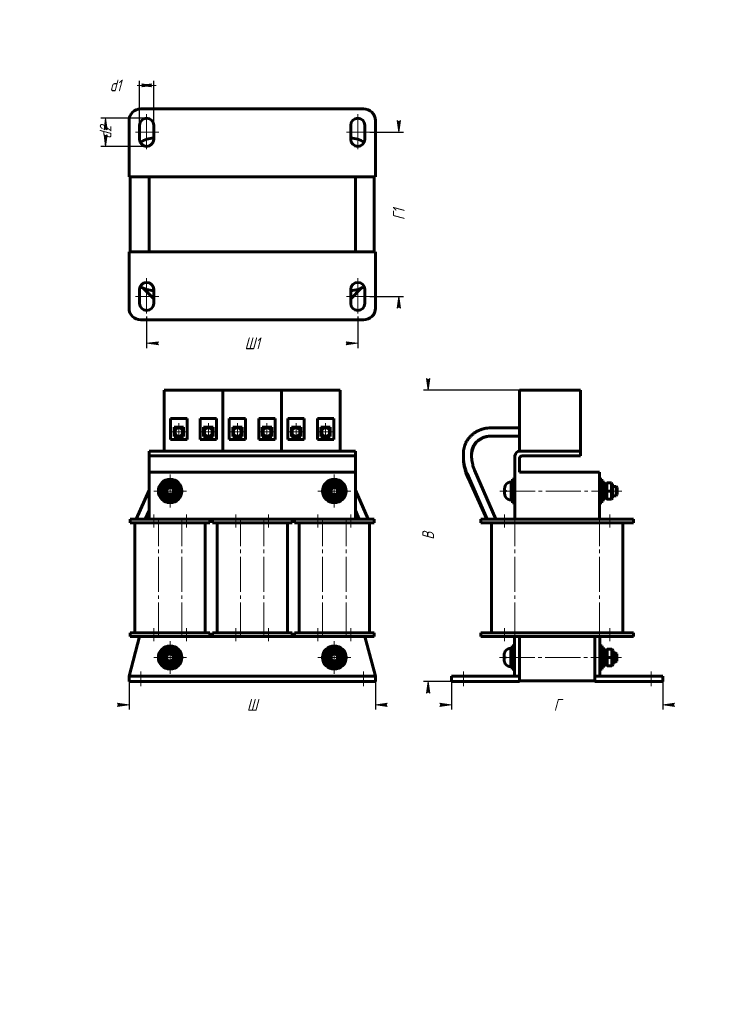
# Model space of a CAD drawing. Header units: millimetres. Extents: x 0 to 297, y 0 to 420.
import ezdxf

# ---------------------------------------------------------------- set-up
doc = ezdxf.new("R2010")
doc.units = ezdxf.units.MM
for name, pattern in [('K5LT_AXLED', [19.5, 15, -1.5, 1.5, -1.5]), ('K5LT_BASIC', [0]), ('K5LT_THIN', [0])]:
    doc.linetypes.add(name, pattern=pattern)
doc.layers.add('Системный слой', color=7, linetype='Continuous')
doc.styles.add('KDIMTEXTSTYLE', font='GOST_AU.SHX', dxfattribs={"width": 0.96, "oblique": 15, "height": 5})
doc.dimstyles.new('KDIMSTYLE (1.00)', dxfattribs={"dimtxt": 5, "dimasz": 1, "dimexe": 2, "dimexo": 0, "dimgap": 1, "dimtad": 1, "dimtxsty": 'KDIMTEXTSTYLE', "dimsah": 1, "dimcen": 0, "dimdle": 1, "dimadec": 0, "dimazin": 0, "dimtfac": 0.667, "dimtmove": 0, "dimatfit": 3, "dimfxl": 1, "dimtvp": 1, "dimtolj": 1, "dimtzin": 0, "dimarcsym": 0})

# ---------------------------------------------------------------- blocks, each defined once
blk = doc.blocks.new('U0')
at = {"layer": 'Системный слой', "color": 30, "linetype": 'K5LT_AXLED', "lineweight": 18, "true_color": 0xff8000}
for q in [(64.13, 154.94), (57.13, 147.94), (71.13, 147.94), (64.13, 140.94)]:
    blk.add_line((64.13, 147.94), q, dxfattribs=at)
blk = doc.blocks.new('U1')
at = {"layer": 'Системный слой', "color": 30, "linetype": 'K5LT_AXLED', "lineweight": 18, "true_color": 0xff8000}
for q in [(64.13, 225.94), (57.13, 218.94), (71.13, 218.94), (64.13, 211.94)]:
    blk.add_line((64.13, 218.94), q, dxfattribs=at)
blk = doc.blocks.new('U2')
at = {"layer": 'Системный слой', "color": 30, "linetype": 'K5LT_AXLED', "lineweight": 18, "true_color": 0xff8000}
for q in [(67.83, 247.89), (64.08, 244.14), (71.58, 244.14), (67.83, 240.39)]:
    blk.add_line((67.83, 244.14), q, dxfattribs=at)
blk = doc.blocks.new('U3')
at = {"layer": 'Системный слой', "color": 30, "linetype": 'K5LT_AXLED', "lineweight": 18, "true_color": 0xff8000}
for q in [(80.43, 247.89), (76.68, 244.14), (84.18, 244.14), (80.43, 240.39)]:
    blk.add_line((80.43, 244.14), q, dxfattribs=at)
blk = doc.blocks.new('U4')
at = {"layer": 'Системный слой', "color": 30, "linetype": 'K5LT_AXLED', "lineweight": 18, "true_color": 0xff8000}
for q in [(92.83, 247.89), (89.08, 244.14), (96.58, 244.14), (92.83, 240.39)]:
    blk.add_line((92.83, 244.14), q, dxfattribs=at)
blk = doc.blocks.new('U5')
at = {"layer": 'Системный слой', "color": 30, "linetype": 'K5LT_AXLED', "lineweight": 18, "true_color": 0xff8000}
for q in [(105.43, 247.89), (101.68, 244.14), (109.18, 244.14), (105.43, 240.39)]:
    blk.add_line((105.43, 244.14), q, dxfattribs=at)
blk = doc.blocks.new('U6')
at = {"layer": 'Системный слой', "color": 30, "linetype": 'K5LT_AXLED', "lineweight": 18, "true_color": 0xff8000}
for q in [(117.83, 247.89), (114.08, 244.14), (121.58, 244.14), (117.83, 240.39)]:
    blk.add_line((117.83, 244.14), q, dxfattribs=at)
blk = doc.blocks.new('U7')
at = {"layer": 'Системный слой', "color": 30, "linetype": 'K5LT_AXLED', "lineweight": 18, "true_color": 0xff8000}
for q in [(130.43, 247.89), (126.68, 244.14), (134.18, 244.14), (130.43, 240.39)]:
    blk.add_line((130.43, 244.14), q, dxfattribs=at)
blk = doc.blocks.new('U8')
at = {"layer": 'Системный слой', "color": 30, "linetype": 'K5LT_AXLED', "lineweight": 18, "true_color": 0xff8000}
for q in [(134.13, 154.94), (127.13, 147.94), (141.13, 147.94), (134.13, 140.94)]:
    blk.add_line((134.13, 147.94), q, dxfattribs=at)
blk = doc.blocks.new('U9')
at = {"layer": 'Системный слой', "color": 30, "linetype": 'K5LT_AXLED', "lineweight": 18, "true_color": 0xff8000}
for q in [(134.13, 225.94), (127.13, 218.94), (141.13, 218.94), (134.13, 211.94)]:
    blk.add_line((134.13, 218.94), q, dxfattribs=at)
blk = doc.blocks.new('KDIMARROW_01')
at = {"layer": 'Системный слой'}
blk.add_hatch(color=0, dxfattribs=at).paths.add_polyline_path([(0, 0), (-5, 0.66), (-4.5, 0), (-5, -0.66)])
at = {"layer": 'Системный слой', "color": 0, "linetype": 'K5LT_THIN', "lineweight": 18}
for p, q in [((-4.5, 0), (-5, 0.66)), ((-5, 0.66), (0, 0)), ((0, 0), (-5, -0.66)), ((-5, -0.66), (-4.5, 0)), ((0, 0), (-1, 0))]:
    blk.add_line(p, q, dxfattribs=at)
blk = doc.blocks.new('KDIMARROW_02')
at = {"layer": 'Системный слой'}
blk.add_hatch(color=0, dxfattribs=at).paths.add_polyline_path([(4.5, 0), (5, 0.66), (0, 0), (5, -0.66)])
at = {"layer": 'Системный слой', "color": 0, "linetype": 'K5LT_THIN', "lineweight": 18}
for p, q in [((0, 0), (-1, 0)), ((5, 0.66), (0, 0)), ((0, 0), (5, -0.66)), ((0, 0), (7, 0)), ((4.5, 0), (5, 0.66)), ((5, -0.66), (4.5, 0))]:
    blk.add_line(p, q, dxfattribs=at)

msp = doc.modelspace()

# ---------------------------------------------------------------- linework, layer by layer
at = {"layer": 'Системный слой', "color": 150, "linetype": 'K5LT_BASIC', "lineweight": 60, "true_color": 0x0080ff}
for p, q in [((51.632, 381.955), (146.632, 381.955)), ((46.632, 352.955), (46.632, 376.955)), ((51.132, 368.955), (51.132, 374.955)), ((57.132, 374.955), (57.132, 368.955)), ((141.132, 368.955), (141.132, 374.955)), ((147.132, 374.955), (147.132, 368.955)), ((151.632, 376.955), (151.632, 352.955)), ((151.632, 352.955), (46.632, 352.955)), ((47.132, 320.955), (47.132, 352.955)), ((55.132, 320.955), (55.132, 352.955)), ((143.132, 352.955), (143.132, 320.955)), ((151.132, 352.955), (151.132, 320.955)), ((46.632, 320.955), (151.632, 320.955)), ((46.632, 296.955), (46.632, 320.955)), ((151.632, 320.955), (151.632, 296.955)), ((51.132, 298.955), (51.132, 304.955)), ((57.132, 300.955), (52.524, 305.58)), ((57.132, 304.955), (57.132, 298.955)), ((141.132, 300.955), (145.74, 305.58)), ((141.132, 298.955), (141.132, 304.955)), ((147.132, 304.955), (147.132, 298.955)), ((146.632, 291.955), (51.632, 291.955)), ((61.632, 235.937), (61.632, 261.937)), ((61.632, 261.937), (86.632, 261.937)), ((86.632, 235.937), (86.632, 261.937)), ((86.632, 235.937), (86.632, 261.937)), ((86.632, 261.937), (111.632, 261.937)), ((111.632, 235.937), (111.632, 261.937)), ((111.632, 261.937), (136.632, 261.937)), ((111.632, 235.937), (111.632, 261.937)), ((136.632, 235.937), (136.632, 261.937)), ((213.162, 235.937), (213.162, 261.937)), ((213.162, 261.937), (239.162, 261.937)), ((239.162, 235.937), (239.162, 261.937)), ((71.332, 249.937), (64.332, 249.937)), ((64.332, 249.937), (64.332, 240.937)), ((71.332, 240.937), (71.332, 249.937)), ((76.932, 249.937), (76.932, 240.937)), ((83.932, 249.937), (76.932, 249.937)), ((83.932, 240.937), (83.932, 249.937)), ((96.332, 249.937), (89.332, 249.937)), ((89.332, 249.937), (89.332, 240.937)), ((96.332, 240.937), (96.332, 249.937)), ((101.932, 249.937), (101.932, 240.937)), ((108.932, 249.937), (101.932, 249.937)), ((108.932, 240.937), (108.932, 249.937)), ((121.332, 249.937), (114.332, 249.937)), ((114.332, 249.937), (114.332, 240.937)), ((121.332, 240.937), (121.332, 249.937)), ((126.932, 249.937), (126.932, 240.937)), ((133.932, 249.937), (126.932, 249.937)), ((133.932, 240.937), (133.932, 249.937)), ((65.832, 246.137), (65.832, 242.137)), ((69.832, 246.137), (65.832, 246.137)), ((66.227, 244.836), (65.832, 243.928)), ((69.832, 242.137), (69.832, 246.137)), ((82.432, 246.137), (78.432, 246.137)), ((78.432, 246.137), (78.432, 242.137)), ((78.691, 244.315), (78.468, 242.137)), ((82.173, 243.959), (81.986, 242.137)), ((82.432, 242.137), (82.432, 246.137)), ((90.832, 246.137), (90.832, 242.137)), ((94.832, 246.137), (90.832, 246.137)), ((91.105, 244.425), (90.832, 242.782)), ((94.558, 243.85), (94.272, 242.137)), ((94.832, 242.137), (94.832, 246.137)), ((107.432, 246.137), (103.432, 246.137)), ((103.432, 246.137), (103.432, 242.137)), ((103.705, 243.849), (103.991, 242.137)), ((107.158, 244.425), (107.432, 242.782)), ((107.432, 242.137), (107.432, 246.137)), ((115.832, 246.137), (115.832, 242.137)), ((119.832, 246.137), (115.832, 246.137)), ((116.091, 243.959), (116.277, 242.137)), ((119.573, 244.315), (119.795, 242.137)), ((119.832, 242.137), (119.832, 246.137)), ((132.432, 246.137), (128.432, 246.137)), ((128.432, 246.137), (128.432, 242.137)), ((132.036, 244.836), (132.432, 243.928)), ((132.432, 242.137), (132.432, 246.137)), ((213.162, 245.887), (200.912, 245.887)), ((64.332, 240.937), (71.332, 240.937)), ((65.832, 242.137), (69.832, 242.137)), ((69.436, 243.439), (68.869, 242.137)), ((76.932, 240.937), (83.932, 240.937)), ((78.432, 242.137), (82.432, 242.137)), ((89.332, 240.937), (96.332, 240.937)), ((90.832, 242.137), (94.832, 242.137)), ((101.932, 240.937), (108.932, 240.937)), ((103.432, 242.137), (107.432, 242.137)), ((114.332, 240.937), (121.332, 240.937)), ((115.832, 242.137), (119.832, 242.137)), ((126.932, 240.937), (133.932, 240.937)), ((128.432, 242.137), (132.432, 242.137)), ((128.827, 243.438), (129.394, 242.137)), ((213.162, 242.387), (200.912, 242.387)), ((55.132, 235.937), (55.132, 233.937)), ((55.132, 235.937), (60.132, 235.937)), ((138.132, 235.937), (60.132, 235.937)), ((61.632, 235.937), (86.632, 235.937)), ((86.632, 235.937), (111.632, 235.937)), ((111.632, 235.937), (136.632, 235.937)), ((138.132, 235.937), (143.132, 235.937)), ((143.132, 233.937), (143.132, 235.937)), ((213.162, 235.937), (234.162, 235.937)), ((234.162, 235.937), (239.162, 235.937)), ((239.162, 235.937), (239.162, 233.937)), ((60.132, 233.937), (55.132, 233.937)), ((55.132, 232.937), (55.132, 233.937)), ((55.132, 226.937), (55.132, 232.937)), ((60.132, 233.937), (138.132, 233.937)), ((143.132, 233.937), (138.132, 233.937)), ((143.132, 233.937), (143.132, 232.937)), ((143.132, 226.937), (143.132, 232.937)), ((189.162, 234.969), (189.162, 233.923)), ((189.162, 233.923), (189.162, 233.552)), ((192.662, 234.969), (192.662, 233.923)), ((211.162, 206.937), (211.162, 233.937)), ((213.162, 226.937), (213.162, 232.937)), ((214.162, 233.937), (234.162, 233.937)), ((239.162, 233.937), (234.162, 233.937)), ((55.132, 206.937), (55.132, 226.937)), ((55.132, 226.937), (143.132, 226.937)), ((143.132, 206.937), (143.132, 226.937)), ((193.951, 227.802), (203.072, 206.937)), ((213.162, 226.937), (247.162, 226.937)), ((247.162, 206.937), (247.162, 226.937)), ((190.744, 226.4), (199.252, 206.937)), ((191.137, 224.54), (199.236, 206.937)), ((209.562, 223.237), (209.562, 214.637)), ((209.562, 223.237), (210.162, 223.237)), ((210.162, 223.937), (211.162, 223.937)), ((210.162, 223.937), (210.162, 213.937)), ((247.162, 223.937), (248.162, 223.937)), ((248.162, 223.937), (248.162, 213.937)), ((248.162, 223.237), (248.762, 223.237)), ((248.762, 223.237), (248.762, 214.637)), ((55.132, 219.357), (49.723, 206.937)), ((62.111, 222.437), (60.09, 218.937)), ((60.09, 218.937), (62.111, 215.437)), ((60.09, 218.937), (60.668, 218.937)), ((62.4, 221.937), (60.668, 218.937)), ((60.668, 218.937), (62.4, 215.937)), ((66.152, 222.437), (62.111, 222.437)), ((62.111, 222.437), (62.4, 221.937)), ((65.864, 221.937), (62.4, 221.937)), ((66.152, 222.437), (65.864, 221.937)), ((67.596, 218.937), (65.864, 221.937)), ((65.864, 215.937), (67.596, 218.937)), ((68.173, 218.937), (66.152, 222.437)), ((66.152, 215.437), (68.173, 218.937)), ((68.173, 218.937), (67.596, 218.937)), ((132.111, 222.437), (130.09, 218.937)), ((130.09, 218.937), (132.111, 215.437)), ((130.09, 218.937), (130.668, 218.937)), ((132.4, 221.937), (130.668, 218.937)), ((130.668, 218.937), (132.4, 215.937)), ((136.152, 222.437), (132.111, 222.437)), ((132.111, 222.437), (132.4, 221.937)), ((135.864, 221.937), (132.4, 221.937)), ((136.152, 222.437), (135.864, 221.937)), ((137.596, 218.937), (135.864, 221.937)), ((135.864, 215.937), (137.596, 218.937)), ((138.173, 218.937), (136.152, 222.437)), ((136.152, 215.437), (138.173, 218.937)), ((138.173, 218.937), (137.596, 218.937)), ((143.132, 219.357), (148.54, 206.937)), ((206.762, 219.187), (206.762, 220.008)), ((206.762, 219.187), (207.145, 219.187)), ((206.762, 217.866), (206.762, 218.687)), ((207.145, 218.687), (206.762, 218.687)), ((207.137, 221.437), (207.145, 221.437)), ((250.262, 222.437), (249.762, 221.937)), ((249.762, 221.937), (249.762, 218.937)), ((249.762, 218.937), (249.762, 215.937)), ((250.262, 218.937), (249.762, 218.937)), ((250.262, 222.437), (252.262, 222.437)), ((250.262, 222.437), (250.262, 218.937)), ((250.262, 218.937), (252.262, 218.937)), ((250.262, 218.937), (250.262, 215.437)), ((252.262, 222.437), (252.262, 218.937)), ((252.262, 222.437), (252.762, 221.937)), ((252.262, 218.937), (252.262, 215.437)), ((252.262, 218.937), (252.762, 218.937)), ((252.762, 221.937), (252.762, 218.937)), ((252.762, 220.937), (254.262, 220.937)), ((252.762, 218.937), (252.762, 215.937)), ((254.262, 220.937), (254.262, 216.937)), ((254.262, 220.937), (254.762, 220.437)), ((254.762, 220.437), (254.762, 217.437)), ((62.111, 215.437), (62.4, 215.937)), ((62.111, 215.437), (66.152, 215.437)), ((62.4, 215.937), (65.864, 215.937)), ((66.152, 215.437), (65.864, 215.937)), ((132.111, 215.437), (132.4, 215.937)), ((132.111, 215.437), (136.152, 215.437)), ((132.4, 215.937), (135.864, 215.937)), ((136.152, 215.437), (135.864, 215.937)), ((207.145, 216.437), (207.137, 216.437)), ((209.562, 214.637), (210.162, 214.637)), ((248.162, 214.637), (248.762, 214.637)), ((250.262, 215.437), (249.762, 215.937)), ((250.262, 215.437), (252.262, 215.437)), ((252.262, 215.437), (252.762, 215.937)), ((252.762, 216.937), (254.262, 216.937)), ((254.262, 216.937), (254.762, 217.437)), ((55.132, 210.591), (53.54, 206.937)), ((143.132, 210.591), (144.723, 206.937)), ((210.162, 213.937), (211.162, 213.937)), ((247.162, 213.937), (248.162, 213.937)), ((47.132, 205.437), (47.132, 206.937)), ((47.132, 206.937), (57.132, 206.937)), ((57.132, 206.937), (71.132, 206.937)), ((71.132, 206.937), (81.132, 206.937)), ((81.132, 205.437), (81.132, 206.937)), ((81.132, 206.937), (82.132, 206.937)), ((82.132, 205.437), (82.132, 206.937)), ((82.132, 206.937), (92.132, 206.937)), ((92.132, 206.937), (106.132, 206.937)), ((106.132, 206.937), (116.132, 206.937)), ((116.132, 205.437), (116.132, 206.937)), ((116.132, 206.937), (117.132, 206.937)), ((117.132, 205.437), (117.132, 206.937)), ((117.132, 206.937), (127.132, 206.937)), ((127.132, 206.937), (141.132, 206.937)), ((141.132, 206.937), (151.132, 206.937)), ((151.132, 205.437), (151.132, 206.937)), ((196.662, 206.937), (206.662, 206.937)), ((196.662, 205.437), (196.662, 206.937)), ((202.759, 207.654), (203.089, 206.937)), ((206.662, 206.937), (251.662, 206.937)), ((251.662, 206.937), (261.662, 206.937)), ((261.662, 205.437), (261.662, 206.937)), ((47.132, 205.437), (57.132, 205.437)), ((49.132, 158.437), (49.132, 205.437)), ((57.132, 205.437), (71.132, 205.437)), ((71.132, 205.437), (81.132, 205.437)), ((79.132, 158.437), (79.132, 205.437)), ((82.132, 205.437), (92.132, 205.437)), ((84.132, 158.437), (84.132, 205.437)), ((92.132, 205.437), (106.132, 205.437)), ((106.132, 205.437), (116.132, 205.437)), ((114.132, 158.437), (114.132, 205.437)), ((117.132, 205.437), (127.132, 205.437)), ((119.132, 158.437), (119.132, 205.437)), ((127.132, 205.437), (141.132, 205.437)), ((141.132, 205.437), (151.132, 205.437)), ((149.132, 158.437), (149.132, 205.437)), ((196.662, 205.437), (206.662, 205.437)), ((201.162, 158.437), (201.162, 205.437)), ((206.662, 205.437), (251.662, 205.437)), ((251.662, 205.437), (261.662, 205.437)), ((257.162, 158.437), (257.162, 205.437)), ((46.632, 139.937), (51.132, 156.937)), ((47.132, 156.937), (47.132, 158.437)), ((47.132, 158.437), (57.132, 158.437)), ((47.132, 156.937), (57.132, 156.937)), ((57.132, 158.437), (71.132, 158.437)), ((57.132, 156.937), (71.132, 156.937)), ((71.132, 158.437), (81.132, 158.437)), ((71.132, 156.937), (81.132, 156.937)), ((81.132, 156.937), (81.132, 158.437)), ((81.132, 156.937), (82.132, 156.937)), ((82.132, 156.937), (82.132, 158.437)), ((82.132, 158.437), (92.132, 158.437)), ((82.132, 156.937), (92.132, 156.937)), ((92.132, 158.437), (106.132, 158.437)), ((92.132, 156.937), (106.132, 156.937)), ((106.132, 158.437), (116.132, 158.437)), ((106.132, 156.937), (116.132, 156.937)), ((116.132, 156.937), (116.132, 158.437)), ((116.132, 156.937), (117.132, 156.937)), ((117.132, 156.937), (117.132, 158.437)), ((117.132, 158.437), (127.132, 158.437)), ((117.132, 156.937), (127.132, 156.937)), ((127.132, 158.437), (141.132, 158.437)), ((127.132, 156.937), (141.132, 156.937)), ((141.132, 158.437), (151.132, 158.437)), ((141.132, 156.937), (151.132, 156.937)), ((147.132, 156.937), (151.632, 139.937)), ((151.132, 156.937), (151.132, 158.437)), ((196.662, 158.437), (206.662, 158.437)), ((196.662, 156.937), (196.662, 158.437)), ((196.662, 156.937), (206.662, 156.937)), ((206.662, 158.437), (251.662, 158.437)), ((206.662, 156.937), (251.662, 156.937)), ((210.962, 156.937), (210.962, 139.937)), ((213.162, 139.937), (213.162, 156.937)), ((245.162, 156.937), (245.162, 139.937)), ((247.362, 139.937), (247.362, 156.937)), ((251.662, 158.437), (261.662, 158.437)), ((251.662, 156.937), (261.662, 156.937)), ((261.662, 156.937), (261.662, 158.437)), ((62.111, 151.437), (60.09, 147.937)), ((66.152, 151.437), (62.111, 151.437)), ((62.111, 151.437), (62.4, 150.937)), ((66.152, 151.437), (65.864, 150.937)), ((68.173, 147.937), (66.152, 151.437)), ((132.111, 151.437), (130.09, 147.937)), ((136.152, 151.437), (132.111, 151.437)), ((132.111, 151.437), (132.4, 150.937)), ((136.152, 151.437), (135.864, 150.937)), ((138.173, 147.937), (136.152, 151.437)), ((209.362, 152.237), (209.362, 143.637)), ((209.362, 152.237), (209.962, 152.237)), ((209.962, 152.937), (210.962, 152.937)), ((209.962, 152.937), (209.962, 142.937)), ((247.362, 152.937), (248.362, 152.937)), ((248.362, 152.937), (248.362, 142.937)), ((248.362, 152.237), (248.962, 152.237)), ((248.962, 152.237), (248.962, 143.637)), ((250.462, 151.437), (249.962, 150.937)), ((250.462, 151.437), (252.462, 151.437)), ((250.462, 151.437), (250.462, 147.937)), ((252.462, 151.437), (252.462, 147.937)), ((252.462, 151.437), (252.962, 150.937)), ((60.09, 147.937), (62.111, 144.437)), ((60.09, 147.937), (60.668, 147.937)), ((62.4, 150.937), (60.668, 147.937)), ((60.668, 147.937), (62.4, 144.937)), ((65.864, 150.937), (62.4, 150.937)), ((67.596, 147.937), (65.864, 150.937)), ((65.864, 144.937), (67.596, 147.937)), ((66.152, 144.437), (68.173, 147.937)), ((68.173, 147.937), (67.596, 147.937)), ((130.09, 147.937), (132.111, 144.437)), ((130.09, 147.937), (130.668, 147.937)), ((132.4, 150.937), (130.668, 147.937)), ((130.668, 147.937), (132.4, 144.937)), ((135.864, 150.937), (132.4, 150.937)), ((137.596, 147.937), (135.864, 150.937)), ((135.864, 144.937), (137.596, 147.937)), ((136.152, 144.437), (138.173, 147.937)), ((138.173, 147.937), (137.596, 147.937)), ((206.562, 148.187), (206.562, 149.008)), ((206.562, 148.187), (206.945, 148.187)), ((206.562, 146.866), (206.562, 147.687)), ((206.945, 147.687), (206.562, 147.687)), ((206.937, 150.437), (206.945, 150.437)), ((249.962, 150.937), (249.962, 147.937)), ((249.962, 147.937), (249.962, 144.937)), ((250.462, 147.937), (249.962, 147.937)), ((250.462, 147.937), (252.462, 147.937)), ((250.462, 147.937), (250.462, 144.437)), ((252.462, 147.937), (252.462, 144.437)), ((252.462, 147.937), (252.962, 147.937)), ((252.962, 150.937), (252.962, 147.937)), ((252.962, 149.937), (254.062, 149.937)), ((252.962, 147.937), (252.962, 144.937)), ((254.062, 149.937), (254.062, 145.937)), ((254.062, 149.937), (254.562, 149.437)), ((254.562, 149.437), (254.562, 146.437)), ((62.111, 144.437), (62.4, 144.937)), ((62.111, 144.437), (66.152, 144.437)), ((62.4, 144.937), (65.864, 144.937)), ((66.152, 144.437), (65.864, 144.937)), ((132.111, 144.437), (132.4, 144.937)), ((132.111, 144.437), (136.152, 144.437)), ((132.4, 144.937), (135.864, 144.937)), ((136.152, 144.437), (135.864, 144.937)), ((206.945, 145.437), (206.937, 145.437)), ((209.362, 143.637), (209.962, 143.637)), ((209.962, 142.937), (210.962, 142.937)), ((247.362, 142.937), (248.362, 142.937)), ((248.362, 143.637), (248.962, 143.637)), ((250.462, 144.437), (249.962, 144.937)), ((250.462, 144.437), (252.462, 144.437)), ((252.462, 144.437), (252.962, 144.937)), ((252.962, 145.937), (254.062, 145.937)), ((254.062, 145.937), (254.562, 146.437)), ((46.632, 139.937), (51.632, 139.937)), ((46.632, 137.737), (46.632, 139.937)), ((51.632, 139.937), (146.632, 139.937)), ((146.632, 139.937), (151.632, 139.937)), ((151.632, 137.737), (151.632, 139.937)), ((184.162, 137.737), (184.162, 139.937)), ((184.162, 139.937), (189.162, 139.937)), ((189.162, 139.937), (210.962, 139.937)), ((210.962, 139.937), (213.162, 139.937)), ((213.162, 137.737), (213.162, 139.937)), ((245.162, 137.737), (245.162, 139.937)), ((245.162, 139.937), (247.362, 139.937)), ((247.362, 139.937), (269.162, 139.937)), ((269.162, 139.937), (274.162, 139.937)), ((274.162, 137.737), (274.162, 139.937)), ((46.632, 137.737), (51.632, 137.737)), ((51.632, 137.737), (146.632, 137.737)), ((146.632, 137.737), (151.632, 137.737)), ((184.162, 137.737), (189.162, 137.737)), ((189.162, 137.737), (213.162, 137.737)), ((213.162, 137.937), (245.162, 137.937)), ((245.162, 137.737), (269.162, 137.737)), ((269.162, 137.737), (274.162, 137.737))]:
    msp.add_line(p, q, dxfattribs=at)
at = {"layer": 'Системный слой', "color": 30, "linetype": 'K5LT_AXLED', "lineweight": 18, "true_color": 0xff8000}
for p, q in [((54.132, 379.705), (54.132, 363.424)), ((144.132, 379.705), (144.132, 363.424)), ((49.322, 371.955), (59.269, 371.955)), ((139.322, 371.955), (149.269, 371.955)), ((54.132, 309.705), (54.132, 293.424)), ((144.132, 309.705), (144.132, 293.424)), ((49.322, 301.955), (59.269, 301.955)), ((139.322, 301.955), (149.269, 301.955)), ((204.762, 218.937), (256.762, 218.937)), ((207.562, 218.937), (210.162, 218.937)), ((210.162, 218.937), (213.162, 218.937)), ((245.162, 218.937), (248.162, 218.937)), ((248.162, 218.937), (250.762, 218.937)), ((57.132, 203.437), (57.132, 208.937)), ((59.132, 156.437), (59.132, 207.437)), ((69.132, 156.437), (69.132, 207.437)), ((71.132, 203.437), (71.132, 208.937)), ((92.132, 203.437), (92.132, 208.937)), ((94.132, 156.437), (94.132, 207.437)), ((104.132, 156.437), (104.132, 207.437)), ((106.132, 203.437), (106.132, 208.937)), ((127.132, 203.437), (127.132, 208.937)), ((129.132, 156.437), (129.132, 207.437)), ((139.132, 156.437), (139.132, 207.437)), ((141.132, 203.437), (141.132, 208.937)), ((206.662, 203.437), (206.662, 208.937)), ((211.162, 156.437), (211.162, 207.437)), ((247.162, 156.437), (247.162, 207.437)), ((251.662, 203.437), (251.662, 208.937)), ((57.132, 154.937), (57.132, 160.437)), ((71.132, 154.937), (71.132, 160.437)), ((92.132, 154.937), (92.132, 160.437)), ((106.132, 154.937), (106.132, 160.437)), ((127.132, 154.937), (127.132, 160.437)), ((141.132, 154.937), (141.132, 160.437)), ((206.662, 154.937), (206.662, 160.437)), ((251.662, 154.937), (251.662, 160.437)), ((204.562, 147.937), (256.562, 147.937)), ((207.362, 147.937), (209.962, 147.937)), ((209.962, 147.937), (212.962, 147.937)), ((245.362, 147.937), (248.362, 147.937)), ((248.362, 147.937), (250.962, 147.937)), ((51.632, 135.737), (51.632, 141.937)), ((146.632, 135.737), (146.632, 141.937)), ((189.162, 135.737), (189.162, 141.937)), ((269.162, 135.737), (269.162, 141.937))]:
    msp.add_line(p, q, dxfattribs=at)
at = {"layer": 'Системный слой', "color": 150, "linetype": 'K5LT_BASIC', "lineweight": 60, "true_color": 0x0080ff}
for centre, radius in [((67.832, 244.137), 1.75), ((80.432, 244.137), 1.75), ((92.832, 244.137), 1.75), ((105.432, 244.137), 1.75), ((117.832, 244.137), 1.75), ((130.432, 244.137), 1.75), ((64.132, 218.937), 5), ((64.132, 218.937), 4.3), ((134.132, 218.937), 5), ((134.132, 218.937), 4.3), ((64.132, 218.937), 2.5), ((64.132, 218.937), 2), ((64.132, 218.937), 1.5), ((134.132, 218.937), 2.5), ((134.132, 218.937), 2), ((134.132, 218.937), 1.5), ((64.132, 147.937), 5), ((64.132, 147.937), 4.3), ((134.132, 147.937), 5), ((134.132, 147.937), 4.3), ((64.132, 147.937), 2.5), ((64.132, 147.937), 2), ((64.132, 147.937), 1.5), ((134.132, 147.937), 2.5), ((134.132, 147.937), 2), ((134.132, 147.937), 1.5)]:
    msp.add_circle(centre, radius, dxfattribs=at)
for centre, radius, start, end in [((51.632, 376.955), 5, 90, 180), ((146.632, 376.955), 5, 0, 90), ((54.132, 374.955), 3, 0, 180), ((144.132, 374.955), 3, 0, 180), ((54.132, 368.955), 3, 180, 0), ((57.132, 359.455), 10, 90, 124.81081), ((141.132, 359.455), 10, 55.18919, 90), ((144.132, 368.955), 3, 180, 0), ((54.132, 304.955), 3, 0, 180), ((144.132, 304.955), 3, 0, 180), ((57.132, 314.455), 10, 235.18919, 270), ((141.132, 314.455), 10, 270, 304.81081), ((54.132, 298.955), 3, 180, 0), ((144.132, 298.955), 3, 180, 0), ((51.632, 296.955), 5, 180, 270), ((146.632, 296.955), 5, 270, 0), ((213.162, 233.937), 2, 90, 180), ((214.162, 232.937), 1, 90, 180), ((209.562, 220.037), 2.8, 90, 150.00002), ((209.562, 217.837), 2.8, 209.99998, 270), ((249.262, 216.187), 0.5, 180, 0), ((209.362, 149.037), 2.8, 90, 150.00002), ((209.362, 146.837), 2.8, 209.99998, 270), ((249.462, 145.187), 0.5, 180, 0)]:
    msp.add_arc(centre, radius, start, end, dxfattribs=at)
for points, knots in [([(200.912, 245.887), (200.429, 245.887), (199.945, 245.86), (198.994, 245.75), (198.525, 245.669), (197.611, 245.457), (197.165, 245.327), (196.586, 245.122), (196.444, 245.069), (196.235, 244.986), (196.166, 244.958), (195.984, 244.882), (195.872, 244.833), (195.528, 244.678), (195.301, 244.566), (194.688, 244.24), (194.311, 244.013), (193.594, 243.522), (193.253, 243.261), (192.609, 242.707), (192.306, 242.415), (191.74, 241.806), (191.476, 241.489), (190.991, 240.834), (190.769, 240.496), (190.368, 239.804), (190.188, 239.449), (189.872, 238.727), (189.735, 238.36), (189.505, 237.616), (189.411, 237.24), (189.268, 236.482), (189.218, 236.101), (189.171, 235.469), (189.162, 235.219), (189.162, 234.969)], [0, 0, 0, 0, 1.5803433, 1.5803433, 3.1349979, 3.1349979, 4.6589325, 4.6589325, 5.1593433, 5.1593433, 5.4033271, 5.4033271, 5.8099686, 5.8099686, 6.6503609, 6.6503609, 8.1127289, 8.1127289, 9.5511266, 9.5511266, 10.9675497, 10.9675497, 12.3643037, 12.3643037, 13.7440607, 13.7440607, 15.1073454, 15.1073454, 16.4573654, 16.4573654, 17.7985321, 17.7985321, 19.131129, 19.131129, 20, 20, 20, 20]), ([(200.912, 242.387), (200.882, 242.387), (200.852, 242.387), (200.778, 242.386), (200.734, 242.386), (200.606, 242.382), (200.521, 242.379), (200.269, 242.366), (200.101, 242.353), (199.591, 242.298), (199.252, 242.242), (198.592, 242.094), (198.27, 242.002), (197.648, 241.787), (197.348, 241.664), (196.802, 241.405), (196.554, 241.271), (196.153, 241.029), (195.995, 240.926), (195.71, 240.726), (195.583, 240.631), (195.227, 240.349), (195.006, 240.153), (194.595, 239.745), (194.404, 239.533), (194.053, 239.096), (193.892, 238.872), (193.601, 238.412), (193.47, 238.177), (193.238, 237.7), (193.136, 237.458), (192.963, 236.969), (192.892, 236.723), (192.777, 236.226), (192.734, 235.976), (192.677, 235.474), (192.662, 235.221), (192.662, 234.969)], [0, 0, 0, 0, 0.145484, 0.145484, 0.3567793, 0.3567793, 0.7620533, 0.7620533, 1.5726013, 1.5726013, 3.2275495, 3.2275495, 4.8482375, 4.8482375, 6.4364482, 6.4364482, 7.8280794, 7.8280794, 8.7738369, 8.7738369, 9.5762698, 9.5762698, 11.0763572, 11.0763572, 12.5495193, 12.5495193, 13.9982146, 13.9982146, 15.4259911, 15.4259911, 16.8360047, 16.8360047, 18.2301829, 18.2301829, 19.6141914, 19.6141914, 21, 21, 21, 21]), ([(200.912, 242.387), (200.567, 242.387), (200.221, 242.366), (199.536, 242.28), (199.198, 242.216), (198.534, 242.047), (198.208, 241.942), (197.574, 241.694), (197.266, 241.551), (196.671, 241.229), (196.384, 241.05), (195.836, 240.66), (195.575, 240.449), (195.082, 239.998), (194.849, 239.759), (194.416, 239.254), (194.216, 238.989), (193.849, 238.438), (193.682, 238.152), (193.386, 237.563), (193.256, 237.26), (193.033, 236.642), (192.941, 236.326), (192.81, 235.754), (192.764, 235.498), (192.707, 235.061), (192.69, 234.881), (192.668, 234.53), (192.662, 234.36), (192.662, 234.189)], [0, 0, 0, 0, 1.6005571, 1.6005571, 3.1909445, 3.1909445, 4.7717444, 4.7717444, 6.3434798, 6.3434798, 7.9065932, 7.9065932, 9.4617824, 9.4617824, 11.0099006, 11.0099006, 12.5519405, 12.5519405, 14.0884762, 14.0884762, 15.6203687, 15.6203687, 17.1490582, 17.1490582, 18.3600901, 18.3600901, 19.2044668, 19.2044668, 20, 20, 20, 20]), ([(189.162, 233.923), (189.162, 233.816), (189.164, 233.709), (189.165, 233.591), (189.166, 233.58), (189.166, 233.567), (189.166, 233.565), (189.166, 233.556), (189.166, 233.548), (189.178, 233.216), (189.188, 232.892), (189.229, 232.336), (189.25, 232.103), (189.302, 231.638), (189.332, 231.406), (189.435, 230.719), (189.52, 230.265), (189.735, 229.312), (189.87, 228.813), (190.18, 227.826), (190.356, 227.338), (190.614, 226.704), (190.678, 226.552), (190.744, 226.4)], [0, 0, 0, 0, 0.7462055, 0.7462055, 0.8255202, 0.8255202, 0.838399, 0.838399, 0.8923849, 0.8923849, 3.1605643, 3.1605643, 4.7971659, 4.7971659, 6.4337676, 6.4337676, 9.6524174, 9.6524174, 13.2524174, 13.2524174, 16.8524174, 16.8524174, 18, 18, 18, 18]), ([(189.162, 233.552), (189.162, 232.932), (189.189, 232.313), (189.296, 231.078), (189.376, 230.463), (189.589, 229.241), (189.722, 228.635), (189.999, 227.587), (190.133, 227.141), (190.36, 226.463), (190.444, 226.227), (190.619, 225.758), (190.711, 225.525), (190.912, 225.04), (191.022, 224.789), (191.137, 224.54)], [0, 0, 0, 0, 3.6, 3.6, 7.2, 7.2, 10.8, 10.8, 13.5000669, 13.5000669, 14.9537148, 14.9537148, 16.4073627, 16.4073627, 18, 18, 18, 18]), ([(192.662, 233.923), (192.662, 233.505), (192.68, 233.087), (192.749, 232.254), (192.801, 231.839), (192.94, 231.013), (193.026, 230.602), (193.207, 229.89), (193.294, 229.586), (193.449, 229.103), (193.511, 228.922), (193.642, 228.56), (193.711, 228.381), (193.837, 228.068), (193.893, 227.935), (193.951, 227.802)], [0, 0, 0, 0, 3.6, 3.6, 7.2, 7.2, 10.8, 10.8, 13.4978128, 13.4978128, 15.1339117, 15.1339117, 16.7700105, 16.7700105, 18, 18, 18, 18]), ([(192.662, 233.923), (192.662, 233.505), (192.68, 233.087), (192.749, 232.254), (192.801, 231.839), (192.94, 231.013), (193.026, 230.602), (193.207, 229.89), (193.294, 229.586), (193.449, 229.103), (193.511, 228.922), (193.642, 228.56), (193.711, 228.381), (193.837, 228.068), (193.893, 227.935), (193.951, 227.802)], [0, 0, 0, 0, 3.6, 3.6, 7.2, 7.2, 10.8, 10.8, 13.4978128, 13.4978128, 15.1339117, 15.1339117, 16.7700105, 16.7700105, 18, 18, 18, 18]), ([(206.762, 220.008), (206.762, 220.094), (206.769, 220.254), (206.797, 220.471), (206.839, 220.68), (206.896, 220.885), (206.974, 221.099), (207.058, 221.281), (207.118, 221.392), (207.145, 221.437)], [0, 0, 0, 0, 0.9300712, 1.7378798, 2.3729356, 3.250387, 4.0499636, 4.8495403, 5.4216088, 5.4216088, 5.4216088, 5.4216088]), ([(207.145, 221.437), (207.119, 221.393), (207.058, 221.281), (206.974, 221.1), (206.909, 220.922), (206.853, 220.735), (206.814, 220.568), (206.789, 220.407), (206.776, 220.295), (206.769, 220.216), (206.766, 220.152), (206.764, 220.104), (206.763, 220.056), (206.762, 220.024), (206.762, 220.008)], [0, 0, 0, 0, 0.5530765, 1.3826912, 2.1712218, 2.6151362, 3.502965, 4.0351315, 4.3817509, 4.7283702, 4.9016798, 5.0749895, 5.2482991, 5.4216088, 5.4216088, 5.4216088, 5.4216088]), ([(207.137, 218.937), (207.137, 218.952), (207.138, 218.983), (207.138, 219.026), (207.139, 219.068), (207.141, 219.108), (207.142, 219.147), (207.144, 219.174), (207.145, 219.187)], [0, 0, 0, 0, 0.16900791, 0.33801583, 0.48638364, 0.63475145, 0.78311926, 0.93148707, 0.93148707, 0.93148707, 0.93148707]), ([(207.137, 218.937), (207.137, 218.922), (207.138, 218.892), (207.138, 218.848), (207.139, 218.807), (207.141, 218.767), (207.142, 218.727), (207.144, 218.7), (207.145, 218.687)], [0, 0, 0, 0, 0.16900791, 0.33801583, 0.48638364, 0.63475145, 0.78311926, 0.93148707, 0.93148707, 0.93148707, 0.93148707]), ([(249.762, 221.676), (249.762, 221.697), (249.76, 221.739), (249.748, 221.8), (249.729, 221.86), (249.702, 221.917), (249.669, 221.971), (249.629, 222.019), (249.583, 222.062), (249.548, 222.088), (249.527, 222.102), (249.519, 222.106), (249.507, 222.114), (249.492, 222.122), (249.462, 222.136), (249.419, 222.154), (249.359, 222.17), (249.306, 222.176), (249.262, 222.178), (249.228, 222.177), (249.196, 222.174), (249.155, 222.167), (249.105, 222.154), (249.047, 222.13), (248.992, 222.1), (248.942, 222.063), (248.91, 222.032), (248.893, 222.014), (248.887, 222.008), (248.878, 221.997), (248.867, 221.984), (248.847, 221.957), (248.822, 221.917), (248.796, 221.86), (248.777, 221.801), (248.767, 221.749), (248.763, 221.707), (248.762, 221.686), (248.762, 221.676)], [0, 0, 0, 0, 1.0375839, 2.0751678, 3.1127516, 4.150038, 5.1869464, 6.2233918, 7.2592544, 8.2943192, 8.3979134, 8.5014766, 8.7065304, 9.1166381, 9.3320541, 10.3674288, 11.4026124, 12.4376794, 12.9995864, 13.5614935, 14.1234005, 14.5965605, 15.6316276, 16.6666946, 17.7016451, 18.7361714, 19.7695927, 19.8732218, 19.9768878, 20.1787923, 20.5826012, 20.8116437, 21.848304, 22.8849643, 23.9212566, 24.95647, 25.4780282, 25.9995864, 25.9995864, 25.9995864, 25.9995864]), ([(249.762, 221.676), (249.762, 221.697), (249.76, 221.739), (249.748, 221.8), (249.729, 221.86), (249.702, 221.917), (249.669, 221.971), (249.629, 222.019), (249.583, 222.062), (249.548, 222.088), (249.527, 222.102), (249.519, 222.106), (249.507, 222.114), (249.492, 222.122), (249.462, 222.136), (249.419, 222.154), (249.359, 222.17), (249.306, 222.176), (249.262, 222.178), (249.228, 222.177), (249.196, 222.174), (249.155, 222.167), (249.105, 222.154), (249.047, 222.13), (248.992, 222.1), (248.942, 222.063), (248.91, 222.032), (248.893, 222.014), (248.887, 222.008), (248.878, 221.997), (248.867, 221.984), (248.847, 221.957), (248.822, 221.917), (248.796, 221.86), (248.777, 221.801), (248.767, 221.749), (248.763, 221.707), (248.762, 221.686), (248.762, 221.676)], [0, 0, 0, 0, 1.0375839, 2.0751678, 3.1127516, 4.150038, 5.1869464, 6.2233918, 7.2592544, 8.2943192, 8.3979134, 8.5014766, 8.7065304, 9.1166381, 9.3320541, 10.3674288, 11.4026124, 12.4376794, 12.9995864, 13.5614935, 14.1234005, 14.5965605, 15.6316276, 16.6666946, 17.7016451, 18.7361714, 19.7695927, 19.8732218, 19.9768878, 20.1787923, 20.5826012, 20.8116437, 21.848304, 22.8849643, 23.9212566, 24.95647, 25.4780282, 25.9995864, 25.9995864, 25.9995864, 25.9995864]), ([(206.762, 217.866), (206.762, 217.78), (206.769, 217.621), (206.797, 217.404), (206.839, 217.194), (206.896, 216.989), (206.974, 216.775), (207.058, 216.594), (207.118, 216.483), (207.145, 216.437)], [0, 0, 0, 0, 0.9300712, 1.7378798, 2.3729356, 3.250387, 4.0499636, 4.8495403, 5.4216088, 5.4216088, 5.4216088, 5.4216088]), ([(207.145, 216.437), (207.119, 216.481), (207.058, 216.593), (206.974, 216.775), (206.909, 216.953), (206.853, 217.14), (206.814, 217.307), (206.789, 217.467), (206.776, 217.579), (206.769, 217.659), (206.766, 217.723), (206.764, 217.77), (206.763, 217.818), (206.762, 217.85), (206.762, 217.866)], [0, 0, 0, 0, 0.5530765, 1.3826912, 2.1712218, 2.6151362, 3.502965, 4.0351315, 4.3817509, 4.7283702, 4.9016798, 5.0749895, 5.2482991, 5.4216088, 5.4216088, 5.4216088, 5.4216088]), ([(206.562, 149.008), (206.562, 149.094), (206.569, 149.254), (206.597, 149.471), (206.639, 149.68), (206.696, 149.885), (206.774, 150.099), (206.858, 150.281), (206.918, 150.392), (206.945, 150.437)], [0, 0, 0, 0, 0.9300712, 1.7378798, 2.3729356, 3.250387, 4.0499636, 4.8495403, 5.4216088, 5.4216088, 5.4216088, 5.4216088]), ([(206.945, 150.437), (206.919, 150.393), (206.858, 150.281), (206.774, 150.1), (206.709, 149.922), (206.653, 149.735), (206.614, 149.568), (206.589, 149.407), (206.576, 149.295), (206.569, 149.216), (206.566, 149.152), (206.564, 149.104), (206.563, 149.056), (206.562, 149.024), (206.562, 149.008)], [0, 0, 0, 0, 0.5530765, 1.3826912, 2.1712218, 2.6151362, 3.502965, 4.0351315, 4.3817509, 4.7283702, 4.9016798, 5.0749895, 5.2482991, 5.4216088, 5.4216088, 5.4216088, 5.4216088]), ([(206.937, 147.937), (206.937, 147.952), (206.938, 147.983), (206.938, 148.026), (206.939, 148.068), (206.941, 148.108), (206.942, 148.147), (206.944, 148.174), (206.945, 148.187)], [0, 0, 0, 0, 0.16900791, 0.33801583, 0.48638364, 0.63475145, 0.78311926, 0.93148707, 0.93148707, 0.93148707, 0.93148707]), ([(206.937, 147.937), (206.937, 147.922), (206.938, 147.892), (206.938, 147.848), (206.939, 147.807), (206.941, 147.767), (206.942, 147.727), (206.944, 147.7), (206.945, 147.687)], [0, 0, 0, 0, 0.16900791, 0.33801583, 0.48638364, 0.63475145, 0.78311926, 0.93148707, 0.93148707, 0.93148707, 0.93148707]), ([(249.962, 150.676), (249.962, 150.697), (249.96, 150.739), (249.948, 150.8), (249.929, 150.86), (249.902, 150.917), (249.869, 150.971), (249.829, 151.019), (249.783, 151.062), (249.748, 151.088), (249.727, 151.102), (249.719, 151.106), (249.707, 151.114), (249.692, 151.122), (249.662, 151.136), (249.619, 151.154), (249.559, 151.17), (249.506, 151.176), (249.462, 151.178), (249.428, 151.177), (249.396, 151.174), (249.355, 151.167), (249.305, 151.154), (249.247, 151.13), (249.192, 151.1), (249.142, 151.063), (249.11, 151.032), (249.093, 151.014), (249.087, 151.008), (249.078, 150.997), (249.067, 150.984), (249.047, 150.957), (249.022, 150.917), (248.996, 150.86), (248.977, 150.801), (248.967, 150.749), (248.963, 150.707), (248.962, 150.686), (248.962, 150.676)], [0, 0, 0, 0, 1.0375839, 2.0751677, 3.1127516, 4.1500379, 5.1869463, 6.2233915, 7.2592539, 8.2943182, 8.3979124, 8.5014756, 8.7065285, 9.1166343, 9.3320541, 10.3674288, 11.4026124, 12.4376794, 12.9995864, 13.5614935, 14.1234005, 14.5965605, 15.6316276, 16.6666946, 17.7016451, 18.7361714, 19.7695927, 19.8732218, 19.9768878, 20.1787923, 20.5826011, 20.8116437, 21.848304, 22.8849643, 23.9212566, 24.9564699, 25.4780282, 25.9995864, 25.9995864, 25.9995864, 25.9995864]), ([(249.962, 150.676), (249.962, 150.697), (249.96, 150.739), (249.948, 150.8), (249.929, 150.86), (249.902, 150.917), (249.869, 150.971), (249.829, 151.019), (249.783, 151.062), (249.748, 151.088), (249.727, 151.102), (249.719, 151.106), (249.707, 151.114), (249.692, 151.122), (249.662, 151.136), (249.619, 151.154), (249.559, 151.17), (249.506, 151.176), (249.462, 151.178), (249.428, 151.177), (249.396, 151.174), (249.355, 151.167), (249.305, 151.154), (249.247, 151.13), (249.192, 151.1), (249.142, 151.063), (249.11, 151.032), (249.093, 151.014), (249.087, 151.008), (249.078, 150.997), (249.067, 150.984), (249.047, 150.957), (249.022, 150.917), (248.996, 150.86), (248.977, 150.801), (248.967, 150.749), (248.963, 150.707), (248.962, 150.686), (248.962, 150.676)], [0, 0, 0, 0, 1.0375839, 2.0751677, 3.1127516, 4.1500379, 5.1869463, 6.2233915, 7.2592539, 8.2943182, 8.3979124, 8.5014756, 8.7065285, 9.1166343, 9.3320541, 10.3674288, 11.4026124, 12.4376794, 12.9995864, 13.5614935, 14.1234005, 14.5965605, 15.6316276, 16.6666946, 17.7016451, 18.7361714, 19.7695927, 19.8732218, 19.9768878, 20.1787923, 20.5826011, 20.8116437, 21.848304, 22.8849643, 23.9212566, 24.9564699, 25.4780282, 25.9995864, 25.9995864, 25.9995864, 25.9995864]), ([(206.562, 146.866), (206.562, 146.78), (206.569, 146.621), (206.597, 146.404), (206.639, 146.194), (206.696, 145.989), (206.774, 145.775), (206.858, 145.594), (206.918, 145.483), (206.945, 145.437)], [0, 0, 0, 0, 0.9300712, 1.7378798, 2.3729356, 3.250387, 4.0499636, 4.8495403, 5.4216088, 5.4216088, 5.4216088, 5.4216088]), ([(206.945, 145.437), (206.919, 145.481), (206.858, 145.593), (206.774, 145.775), (206.709, 145.953), (206.653, 146.14), (206.614, 146.307), (206.589, 146.467), (206.576, 146.579), (206.569, 146.659), (206.566, 146.723), (206.564, 146.77), (206.563, 146.818), (206.562, 146.85), (206.562, 146.866)], [0, 0, 0, 0, 0.5530765, 1.3826912, 2.1712218, 2.6151362, 3.502965, 4.0351315, 4.3817509, 4.7283702, 4.9016798, 5.0749895, 5.2482991, 5.4216088, 5.4216088, 5.4216088, 5.4216088])]:
    msp.add_open_spline(points, degree=3, knots=knots, dxfattribs=at)
for points in [[(207.145, 218.687), (207.14, 218.771), (207.135, 218.937), (207.14, 219.104), (207.145, 219.187)], [(206.945, 147.687), (206.94, 147.771), (206.935, 147.937), (206.94, 148.104), (206.945, 148.187)]]:
    msp.add_open_spline(points, degree=3, dxfattribs=at)

# ---------------------------------------------------------------- block references
at = {"layer": 'Системный слой'}
for name in ['U2', 'U3', 'U4', 'U5', 'U6', 'U7', 'U1', 'U9', 'U0', 'U8']:
    msp.add_blockref(name, (0, 0), dxfattribs=at)

# ---------------------------------------------------------------- dimensions: what is measured, and where the dimension line sits
at = {"layer": 'Системный слой', "color": 7}
for base, p1, p2, location, text, override in [((51.132, 391.955), (57.132, 371.955), (51.132, 374.955), (40.794, 391.955), '\\H5.0;\\W0.965;\\Q15;\\H5.0;\\W0.965;\\Q15;\\Q15;d1', {"dimexo": 0, "dimblk1": 'KDIMARROW_02', "dimblk2": 'KDIMARROW_02', "dimse1": 0, "dimse2": 0, "dimclrt": 7, "dimtolj": 1}), ((144.132, 281.955), (54.132, 293.424), (144.132, 293.424), (99.132, 281.955), '\\H5.0;\\W0.965;\\Q15;\\H5.0;\\W0.965;\\Q15;\\Q15;Ш1', {"dimexo": 0, "dimblk1": 'KDIMARROW_01', "dimblk2": 'KDIMARROW_01', "dimse1": 0, "dimse2": 0, "dimclrt": 7, "dimtolj": 1}), ((46.632, 127.737), (151.632, 137.737), (46.632, 137.737), (99.132, 127.737), '\\H5.0;\\W0.965;\\Q15;\\H5.0;\\W0.965;\\Q15;\\Q15;Ш', {"dimexo": 0, "dimblk1": 'KDIMARROW_01', "dimblk2": 'KDIMARROW_01', "dimse1": 0, "dimse2": 0, "dimclrt": 7, "dimtolj": 1}), ((184.162, 127.737), (274.162, 137.737), (184.162, 137.737), (229.162, 127.737), '\\H5.0;\\W0.965;\\Q15;\\H5.0;\\W0.965;\\Q15;\\Q15;Г', {"dimexo": 0, "dimblk1": 'KDIMARROW_01', "dimblk2": 'KDIMARROW_01', "dimse1": 0, "dimse2": 0, "dimclrt": 7, "dimtolj": 1})]:
    msp.add_linear_dim(base=base, p1=p1, p2=p2, location=location, text=text, dimstyle='KDIMSTYLE (1.00)', override=override, dxfattribs=at).render()
for base, p1, p2, location, text in [((36.632, 377.955), (54.132, 365.955), (54.132, 377.955), (36.632, 371.955), '\\H5.0;\\W0.965;\\Q15;\\H5.0;\\W0.965;\\Q15;\\Q15;d2'), ((161.632, 301.955), (149.269, 371.955), (149.269, 301.955), (161.632, 336.955), '\\H5.0;\\W0.965;\\Q15;\\H5.0;\\W0.965;\\Q15;\\Q15;Г1'), ((174.162, 137.737), (213.162, 261.937), (184.162, 137.737), (174.162, 199.837), '\\H5.0;\\W0.965;\\Q15;\\H5.0;\\W0.965;\\Q15;\\Q15;В')]:
    msp.add_linear_dim(base=base, p1=p1, p2=p2, angle=90, location=location, text=text, dimstyle='KDIMSTYLE (1.00)', override={"dimexo": 0, "dimblk1": 'KDIMARROW_01', "dimblk2": 'KDIMARROW_01', "dimse1": 0, "dimse2": 0, "dimclrt": 7, "dimtolj": 1}, dxfattribs=at).render()

doc.saveas('drawing.dxf')
